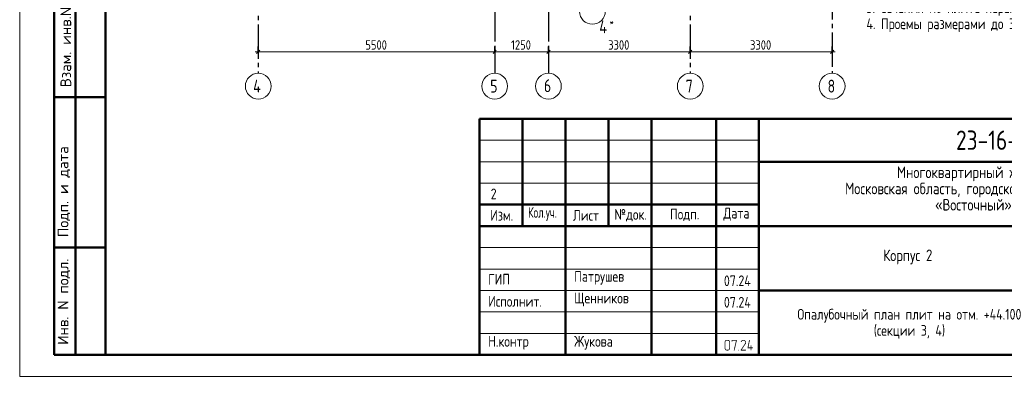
# Model space of a CAD drawing. Header units: millimetres. Extents: x 0 to 34506, y 0 to 42000.
# Tile 1 of 17: x 0 to 22907, y 0 to 8309. Entities that reach past the tile are written whole.
import ezdxf

# ---------------------------------------------------------------- set-up
doc = ezdxf.new("R2010")
doc.units = ezdxf.units.MM
doc.linetypes.add('______5', pattern=[1100, 800, -100, 100, -100])
for name, color, linetype, lineweight in [('Standard', 7, 'Continuous', 25), ('Обрамление проемов стержнями', 7, 'Continuous', 25), ('Оси', 40, '______5', 18)]:
    doc.layers.add(name, color=color, linetype=linetype, lineweight=lineweight)
doc.styles.add('ARIAL', font='arial.ttf')
doc.styles.add('GOST 2.304-81', font='txt')
doc.styles.add('ISOCPEUR', font='txt')

msp = doc.modelspace()

# ---------------------------------------------------------------- hatches: boundary and pattern name
at = {"layer": 'Standard', "linetype": 'Continuous', "lineweight": 25, "transparency": 33554687}
h = msp.add_hatch(color=7, dxfattribs=at)
h.paths.add_polyline_path([(16525, 655), (16525, 652), (16525, 649), (16525, 647), (16524, 644), (16524, 641), (16523, 639), (16522, 637), (16521, 634), (16520, 632), (16519, 630), (16518, 627), (16516, 625), (16515, 623), (16513, 621), (16512, 619), (16510, 617), (16508, 615), (16506, 613), (16504, 612), (16501, 610), (16499, 609), (16497, 607), (16495, 606), (16492, 605), (16490, 604), (16488, 603), (16485, 603), (16482, 602), (16480, 602), (16477, 601), (16475, 601), (16472, 601), (16454, 601), (16451, 601), (16449, 601), (16446, 602), (16444, 602), (16442, 603), (16439, 603), (16437, 604), (16435, 605), (16432, 606), (16430, 607), (16428, 609), (16426, 610), (16423, 611), (16421, 613), (16419, 615), (16417, 617), (16415, 619), (16413, 621), (16411, 623), (16410, 625), (16408, 627), (16407, 629), (16406, 632), (16405, 634), (16404, 636), (16403, 639), (16402, 641), (16402, 644), (16401, 646), (16401, 649), (16401, 652), (16401, 655), (16401, 797), (16401, 799), (16401, 802), (16401, 804), (16402, 807), (16402, 809), (16403, 812), (16404, 814), (16405, 817), (16406, 819), (16407, 821), (16408, 823), (16409, 826), (16411, 828), (16413, 830), (16414, 832), (16416, 834), (16418, 836), (16420, 838), (16422, 839), (16424, 841), (16427, 842), (16429, 844), (16431, 845), (16433, 846), (16436, 847), (16438, 848), (16441, 848), (16443, 849), (16446, 849), (16449, 850), (16451, 850), (16454, 850), (16472, 850), (16475, 850), (16477, 850), (16480, 849), (16482, 849), (16485, 848), (16487, 848), (16490, 847), (16492, 846), (16494, 845), (16497, 844), (16499, 843), (16501, 841), (16503, 840), (16505, 838), (16507, 836), (16509, 834), (16511, 832), (16513, 830), (16515, 828), (16516, 826), (16518, 824), (16519, 822), (16520, 820), (16521, 817), (16522, 815), (16523, 812), (16524, 810), (16524, 807), (16525, 805), (16525, 802), (16525, 799), (16525, 797)], flags=16)
h.paths.add_polyline_path([(16508, 654), (16508, 797), (16508, 800), (16507, 804), (16506, 807), (16505, 810), (16504, 813), (16502, 816), (16500, 819), (16497, 822), (16494, 824), (16492, 826), (16489, 828), (16485, 830), (16482, 831), (16479, 832), (16475, 832), (16472, 832), (16454, 832), (16450, 832), (16447, 832), (16444, 831), (16440, 830), (16437, 828), (16434, 826), (16431, 824), (16429, 822), (16426, 819), (16424, 816), (16422, 814), (16421, 810), (16420, 807), (16419, 804), (16418, 800), (16418, 797), (16418, 654), (16418, 651), (16419, 648), (16420, 644), (16421, 641), (16423, 638), (16425, 635), (16427, 632), (16429, 630), (16432, 627), (16435, 625), (16438, 623), (16441, 622), (16444, 620), (16447, 620), (16451, 619), (16454, 619), (16472, 619), (16475, 619), (16479, 620), (16482, 620), (16485, 621), (16488, 623), (16491, 625), (16494, 627), (16497, 629), (16500, 632), (16502, 634), (16504, 637), (16505, 640), (16506, 644), (16507, 647), (16508, 651)])
for points in [[(16685, 839), (16632, 608), (16631, 607), (16630, 606), (16630, 605), (16628, 603), (16623, 601), (16621, 601), (16620, 602), (16618, 602), (16617, 603), (16616, 604), (16615, 605), (16615, 605), (16615, 606), (16614, 607), (16614, 608), (16614, 609), (16614, 610), (16614, 612), (16665, 832), (16578, 832), (16578, 815), (16578, 814), (16578, 813), (16578, 812), (16578, 811), (16577, 810), (16577, 809), (16576, 809), (16576, 808), (16575, 807), (16573, 806), (16571, 806), (16569, 806), (16569, 806), (16568, 806), (16568, 806), (16567, 806), (16566, 807), (16565, 807), (16564, 807), (16563, 808), (16563, 808), (16562, 809), (16562, 810), (16561, 811), (16561, 812), (16561, 813), (16561, 814), (16561, 815), (16561, 841), (16561, 842), (16561, 843), (16561, 844), (16561, 845), (16561, 846), (16562, 846), (16562, 847), (16563, 848), (16563, 848), (16564, 849), (16565, 849), (16566, 849), (16566, 850), (16567, 850), (16568, 850), (16570, 850), (16676, 850), (16678, 850), (16680, 849), (16682, 849), (16683, 848), (16684, 847), (16685, 845), (16685, 844), (16685, 842)], [(16889, 601), (16783, 601), (16781, 601), (16780, 602), (16778, 603), (16776, 604), (16775, 606), (16775, 607), (16774, 609), (16774, 611), (16774, 612), (16774, 613), (16775, 614), (16775, 615), (16873, 763), (16877, 770), (16879, 776), (16880, 779), (16881, 782), (16881, 786), (16881, 789), (16881, 791), (16881, 793), (16881, 795), (16880, 798), (16880, 800), (16879, 802), (16879, 804), (16878, 805), (16877, 807), (16876, 809), (16875, 811), (16873, 813), (16872, 814), (16870, 816), (16869, 818), (16867, 819), (16865, 821), (16863, 822), (16862, 823), (16860, 824), (16858, 826), (16856, 827), (16854, 828), (16852, 828), (16850, 829), (16847, 830), (16845, 831), (16843, 831), (16841, 831), (16839, 832), (16836, 832), (16834, 832), (16831, 832), (16828, 831), (16825, 831), (16822, 830), (16819, 829), (16817, 828), (16814, 827), (16811, 825), (16809, 823), (16806, 821), (16804, 819), (16802, 816), (16799, 813), (16798, 809), (16796, 806), (16794, 802), (16794, 800), (16793, 799), (16792, 798), (16791, 798), (16790, 797), (16789, 797), (16788, 796), (16786, 796), (16784, 796), (16783, 797), (16781, 797), (16780, 798), (16779, 799), (16778, 800), (16778, 800), (16778, 801), (16777, 802), (16777, 803), (16777, 804), (16777, 805), (16777, 808), (16778, 811), (16779, 813), (16780, 816), (16782, 818), (16783, 820), (16784, 822), (16785, 825), (16787, 827), (16788, 829), (16790, 831), (16792, 832), (16793, 834), (16795, 836), (16797, 837), (16799, 839), (16801, 840), (16804, 843), (16808, 844), (16812, 846), (16816, 848), (16820, 849), (16824, 849), (16829, 850), (16833, 850), (16836, 850), (16839, 850), (16843, 849), (16846, 849), (16849, 848), (16851, 847), (16854, 847), (16857, 846), (16860, 845), (16863, 843), (16866, 842), (16868, 840), (16871, 839), (16874, 837), (16876, 835), (16879, 833), (16881, 830), (16884, 828), (16886, 825), (16888, 823), (16890, 820), (16891, 818), (16893, 815), (16894, 812), (16896, 810), (16897, 807), (16898, 804), (16898, 801), (16899, 798), (16899, 795), (16900, 792), (16900, 789), (16900, 784), (16899, 780), (16898, 776), (16897, 772), (16896, 770), (16895, 767), (16895, 765), (16893, 763), (16892, 760), (16891, 758), (16889, 755), (16888, 753), (16799, 619), (16889, 619), (16891, 619), (16892, 618), (16894, 618), (16895, 616), (16896, 615), (16897, 613), (16898, 612), (16898, 610), (16898, 609), (16897, 607), (16897, 605), (16895, 604), (16895, 603), (16894, 603), (16894, 602), (16893, 602), (16892, 602), (16891, 601), (16890, 601)], [(17022, 672), (17049, 672), (17051, 672), (17053, 672), (17054, 671), (17055, 669), (17057, 668), (17057, 667), (17058, 665), (17058, 663), (17058, 662), (17058, 660), (17057, 659), (17056, 657), (17055, 657), (17055, 656), (17054, 656), (17053, 655), (17052, 655), (17051, 655), (17050, 655), (17049, 655), (17022, 655), (17022, 610), (17022, 609), (17022, 608), (17022, 607), (17022, 606), (17021, 605), (17021, 605), (17021, 604), (17020, 603), (17019, 602), (17017, 602), (17016, 601), (17014, 601), (17013, 601), (17012, 601), (17012, 601), (17011, 602), (17010, 602), (17009, 602), (17008, 603), (17007, 603), (17007, 604), (17006, 605), (17006, 605), (17005, 606), (17005, 607), (17005, 608), (17005, 609), (17005, 610), (17005, 655), (16943, 655), (16941, 655), (16939, 655), (16937, 656), (16936, 657), (16935, 658), (16934, 660), (16934, 661), (16934, 663), (16934, 665), (16969, 843), (16970, 845), (16970, 846), (16971, 847), (16972, 848), (16978, 850), (16980, 850), (16981, 849), (16983, 849), (16984, 848), (16985, 847), (16985, 846), (16986, 846), (16986, 845), (16987, 844), (16987, 843), (16987, 842), (16987, 841), (16987, 839), (16953, 672), (17005, 672), (17005, 717), (17005, 718), (17005, 720), (17006, 721), (17007, 723), (17008, 723), (17009, 724), (17010, 725), (17010, 725), (17011, 725), (17012, 726), (17013, 726), (17014, 726), (17015, 726), (17017, 725), (17018, 725), (17020, 723), (17020, 723), (17021, 722), (17021, 721), (17022, 721), (17022, 720), (17022, 719), (17022, 718), (17022, 717)], [(16729, 619), (16731, 619), (16733, 618), (16734, 618), (16735, 616), (16737, 615), (16737, 613), (16738, 612), (16738, 610), (16738, 609), (16738, 607), (16737, 605), (16736, 604), (16735, 603), (16735, 603), (16734, 602), (16733, 602), (16732, 602), (16731, 601), (16730, 601), (16729, 601), (16727, 601), (16726, 602), (16724, 602), (16723, 604), (16722, 605), (16721, 607), (16720, 608), (16720, 610), (16720, 611), (16721, 613), (16722, 614), (16723, 616), (16723, 616), (16724, 617), (16724, 618), (16725, 618), (16726, 619), (16727, 619), (16728, 619)]]:
    msp.add_hatch(color=7, dxfattribs=at).paths.add_polyline_path(points, flags=16)

# ---------------------------------------------------------------- linework, layer by layer
at = {"layer": 'Standard', "color": 7, "linetype": 'Continuous', "lineweight": 50, "transparency": 33554687}
for p, q in [((800, 500), (800, 9000)), ((800, 500), (800, 9000)), ((1300, 500), (1300, 9000)), ((800, 6500), (2000, 6500)), ((10700, 500), (10700, 6000)), ((10700, 6000), (29200, 6000)), ((11700, 3500), (11700, 6000)), ((12700, 500), (12700, 6000)), ((13700, 3500), (13700, 6000)), ((14700, 500), (14700, 6000)), ((16200, 500), (16200, 6000)), ((17200, 500), (17200, 6000)), ((17200, 5000), (29200, 5000)), ((10700, 4000), (17200, 4000)), ((10700, 4000), (17200, 4000)), ((10700, 3500), (17200, 3500)), ((10700, 3500), (17200, 3500)), ((17200, 3500), (29200, 3500)), ((800, 3000), (2000, 3000)), ((17200, 2000), (29200, 2000)), ((2000, 500), (800, 500))]:
    msp.add_line(p, q, dxfattribs=at)
at = {"layer": 'Standard', "color": 7, "linetype": 'Continuous', "lineweight": 13, "transparency": 33554687}
for p, q in [((5551, 7560), (5476, 7560)), ((5551, 7560), (11051, 7560)), ((11051, 7560), (12301, 7560)), ((12301, 7560), (15601, 7560)), ((15601, 7560), (18901, 7560)), ((18901, 7560), (18976, 7560)), ((10700, 5500), (17200, 5500)), ((10700, 5000), (17200, 5000)), ((10700, 4500), (17200, 4500)), ((10700, 3000), (17200, 3000)), ((10700, 2500), (17200, 2500)), ((10700, 2500), (17200, 2500)), ((10700, 2000), (17200, 2000)), ((10700, 2000), (17200, 2000)), ((10700, 1500), (17200, 1500)), ((10700, 1000), (17200, 1000))]:
    msp.add_line(p, q, dxfattribs=at)
at = {"layer": 'Standard', "color": 7, "linetype": 'Continuous', "lineweight": 25, "transparency": 33554687}
for p, q in [((5513, 7522), (5588, 7597)), ((11013, 7522), (11088, 7597)), ((12263, 7522), (12338, 7597)), ((15563, 7522), (15638, 7597)), ((18863, 7522), (18938, 7597)), ((10700, 500), (29200, 500)), ((10700, 500), (29200, 500)), ((10700, 500), (29200, 500))]:
    msp.add_line(p, q, dxfattribs=at)
at = {"layer": 'Standard', "color": 251, "linetype": 'Continuous', "lineweight": -3, "true_color": 0x656565, "transparency": 33554687}
for p, q in [((5551, 7560), (5551, 7685)), ((5551, 7560), (5551, 7435)), ((5551, 7560), (5551, 7560)), ((11051, 7560), (11051, 7685)), ((11051, 7560), (11051, 7435)), ((11051, 7560), (11051, 7560)), ((12301, 7560), (12301, 7685)), ((12301, 7560), (12301, 7435)), ((12301, 7560), (12301, 7560)), ((15601, 7560), (15601, 7685)), ((15601, 7560), (15601, 7435)), ((15601, 7560), (15601, 7560)), ((18901, 7560), (18901, 7685)), ((18901, 7560), (18901, 7435)), ((18901, 7560), (18901, 7560))]:
    msp.add_line(p, q, dxfattribs=at)
at = {"layer": 'Standard', "color": 7, "linetype": 'Continuous', "lineweight": 13, "transparency": 33554687}
msp.add_lwpolyline([(0, 0), (29700, 0), (29700, 42000), (0, 42000), (0, 0)], close=True, dxfattribs=at)
at = {"layer": 'Standard', "color": 7, "linetype": 'Continuous', "lineweight": 50, "transparency": 33554687}
msp.add_lwpolyline([(2000, 41500), (29200, 41500), (29200, 500), (2000, 500), (2000, 41500)], close=True, dxfattribs=at)
at = {"layer": 'Оси', "color": 8, "linetype": '______5', "lineweight": -3, "transparency": 33554687}
for p, q in [((11051, 40500), (11051, 7060)), ((12301, 40500), (12301, 7060)), ((5551, 40100), (5551, 7060)), ((18901, 15709), (18901, 7060)), ((15601, 13700), (15601, 7060))]:
    msp.add_line(p, q, dxfattribs=at)
at = {"layer": 'Оси', "color": 7, "linetype": 'Continuous', "lineweight": 13, "transparency": 33554687}
for centre in [(13324, 8502), (5551, 6760), (11051, 6760), (12301, 6760), (15601, 6760), (18901, 6760)]:
    msp.add_circle(centre, 300, dxfattribs=at)

# ---------------------------------------------------------------- texts
at = {"layer": 'Standard', "color": 7, "linetype": 'Continuous', "lineweight": 25, "transparency": 33554687, "attachment_point": 7, "style": 'GOST 2.304-81'}
for s, insert, char_height, width in [('5500', (8042, 7610), 220, 641.48), ('1250', (11433, 7610), 220, 610.17), ('3300', (13692, 7610), 220, 641.48), ('3300', (16992, 7610), 220, 641.48), ('Многоквартирный\\~жилой\\~дом\\~по\\~адресу:\\~', (20410, 4545), 270, 5717.08), ('Московская\\~область,\\~городской\\~округ\\~Звенигород,\\~район\\~', (19204, 4167), 270, 8136.21), ('«Восточный»,\\~микрорайон\\~2', (21297, 3789), 270, 3952.83), ('Изм.', (10948, 3625), 250, 631.15), ('Лист', (12871, 3625), 250, 782.23), ('№док.', (13835, 3607), 250, 853.39), ('Подп.', (15131, 3614), 250, 764.54), ('Дата', (16373, 3625), 250, 782.23), ('\\W0.83;Кол.уч.', (11827, 3625), 250, 799.96), ('Корпус\\~2', (20088, 2610), 270, 1362.88), ('ГИП', (10900, 2137), 250, 586.81), ('Патрушев', (12900, 2137), 250, 1386.36), ('07.24', (16383, 2101), 250, 817.63), ('Исполнит.', (10900, 1622), 250, 1386.36), ('Щенников', (12900, 1631), 250, 1333.08), ('07.24', (16383, 1601), 250, 817.63), ('Н.контр', (10900, 622), 250, 1102.09), ('Жукова', (12900, 622), 250, 1031.11)]:
    msp.add_mtext(s, dxfattribs=dict(at, insert=insert, char_height=char_height, width=width))
at = {"layer": 'Standard', "color": 7, "linetype": 'Continuous', "lineweight": 50, "transparency": 33554687, "char_height": 250, "attachment_point": 7, "rotation": 90, "style": 'ISOCPEUR'}
for s, insert, width in [('\\A1;{\\fISOCPEUR|i0|b0;\\H250.000000;\\W1.000000;\\C7;Взам. инв.N}\\P', (1198, 6736), 1909.1), ('\\A1;{\\fISOCPEUR|i0|b0;\\H250.000000;\\W1.000000;\\C7;Подп. и дата}\\P', (1174, 3242), 2197.06), ('\\A1;{\\fISOCPEUR|i0|b0;\\H250.000000;\\W1.000000;\\C7;Инв. N подл.}\\P', (1174, 734), 2021.79)]:
    msp.add_mtext(s, dxfattribs=dict(at, insert=insert, width=width))
at = {"layer": 'Standard', "color": 7, "linetype": 'Continuous', "lineweight": 50, "transparency": 33554687, "insert": (21783, 5275), "char_height": 450, "width": 3070.53, "attachment_point": 7, "style": 'GOST 2.304-81'}
msp.add_mtext('23-16-КЖ6.2', dxfattribs=at)
at = {"layer": 'Standard', "color": 7, "linetype": 'Continuous', "lineweight": 18, "transparency": 33554687, "insert": (11027, 4250), "char_height": 250, "width": 283.33, "attachment_point": 5, "style": 'GOST 2.304-81'}
msp.add_mtext('\\A1;{\\fGOST 2.304-81|i0|b0;\\H250.000000;\\W1.000000;\\C7;2}\\P', dxfattribs=at)
at = {"layer": 'Standard', "color": 7, "linetype": 'Continuous', "lineweight": 25, "transparency": 33554687, "insert": (20700, 1571), "char_height": 250, "width": 6220.68, "attachment_point": 2, "line_spacing_factor": 0.903614, "style": 'ARIAL'}
msp.add_mtext('\\A1;{\\fGOST 2.304-81|i0|b0;\\H250.000000;\\W1.000000;\\C7;Опалубочный план плит на отм. +44.100}\\P{\\fGOST 2.304-81|i0|b0;\\H250.000000;\\W1.000000;\\C7;(секции 3, 4)}\\P', dxfattribs=at)
at = {"layer": 'Обрамление проемов стержнями', "color": 7, "linetype": 'Continuous', "lineweight": 13, "transparency": 33554687, "insert": (19700, 9467), "char_height": 250, "width": 15672.53, "attachment_point": 1, "line_spacing_factor": 0.903614, "style": 'ARIAL'}
msp.add_mtext('\\A1;{\\fGOST 2.304-81|i0|b0;\\H250.000000;\\W1.000000;\\C7;1. Общие указания см. листы КЖ6.2-1. Ведомость расхода стали см. лист КЖ6.2-49.}\\P{\\fGOST 2.304-81|i0|b0;\\H250.000000;\\W1.000000;\\C7;2. Спецификацию элементов, ведомость деталей см. листы КЖ6.2-49.}\\P{\\fGOST 2.304-81|i0|b0;\\H250.000000;\\W1.000000;\\C7;3. Сечения по плите перекрытия см. лист КЖ6.2-55. Детали плана см. лист КЖ6.2-55.}\\P{\\fGOST 2.304-81|i0|b0;\\H250.000000;\\W1.000000;\\C7;4. Проемы размерами до 300х300 - допускается выполнять по месту, методом алмазного бурения.}\\P', dxfattribs=at)
at = {"layer": 'Оси', "color": 7, "linetype": 'Continuous', "lineweight": 25, "transparency": 33554687, "attachment_point": 7, "style": 'ISOCPEUR'}
for s, insert, char_height, width in [('\\W0.80;4', (13485, 7991), 300, 359.83), ('\\W0.80;*', (13725, 8166), 180, 215.89), ('\\W0.80;4', (5431, 6610), 300, 359.83), ('\\W0.78;5', (10946, 6610), 300, 326.41), ('\\W0.78;6', (12196, 6620), 300, 326.41), ('\\W0.78;7', (15496, 6610), 300, 326.41), ('\\W0.78;8', (18796, 6610), 300, 326.41)]:
    msp.add_mtext(s, dxfattribs=dict(at, insert=insert, char_height=char_height, width=width))

doc.saveas('drawing.dxf')
